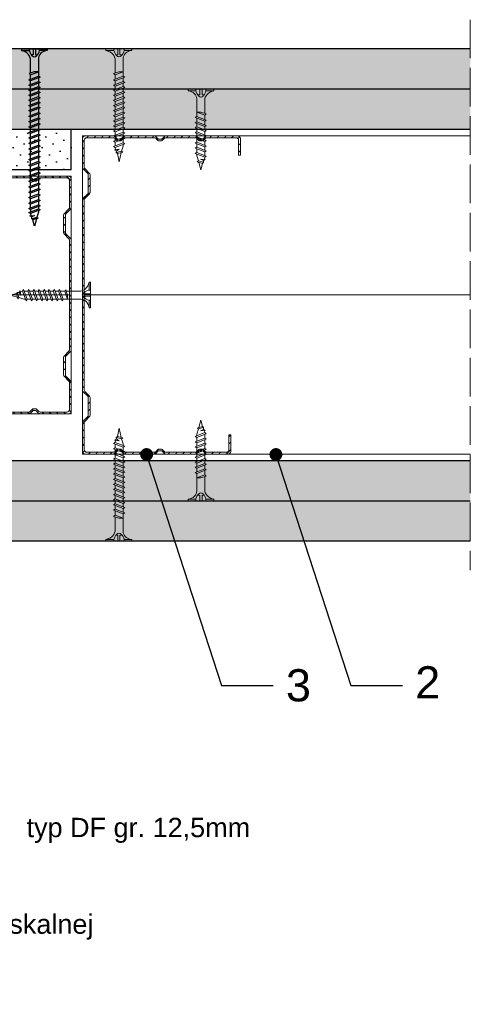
# Model space of a CAD drawing. Header units: millimetres. Extents: x 311 to 5395, y 1032 to 1644.
# Tile 24 of 30: x 3954 to 4094, y 1052 to 1358. Entities that reach past the tile are written whole.
import ezdxf
from ezdxf import colors
from ezdxf.entities.mleader import LeaderData, LeaderLine
from ezdxf.math import Vec2, Vec3

# ---------------------------------------------------------------- set-up
doc = ezdxf.new("R2010")
doc.units = ezdxf.units.MM
doc.linetypes.add('ACAD_ISO02W100', pattern=[15, 12, -3])
for name, color, linetype, lineweight in [('_ISOVER WELNA', 7, 'BATTING', 9), ('_RIGIPS AKCESORIA', 7, 'Continuous', 18), ('_RIGIPS G-K', 7, 'Continuous', 25), ('_RIGIPS PROFIL', 7, 'Continuous', 18), ('OPISY', 7, 'Continuous', 9), ('PRZERYWANA', 7, 'ACAD_ISO02W100', 9)]:
    doc.layers.add(name, color=color, linetype=linetype, lineweight=lineweight)
doc.layers.add('_Rigips_Akcesoria', color=7, linetype='Continuous')
doc.styles.get("Standard").update_dxf_attribs({"font": 'arial.ttf'})
doc.linetypes.add('BATTING', pattern='A,0.00254,-2.54,[134,ltypeshp.shx,S=2.54,R=0,X=-2.54,Y=0],-5.08,[134,ltypeshp.shx,S=2.54,R=180,X=2.54,Y=0],-2.54', length=10.16254)
pattern_1 = [(315, (1397.3104, -194.8424), (3.367596, 1.122532), [0, -3.175])]
pattern_2 = [(315, (1397.3104, -196.6424), (3.367596, 1.122532), [0, -3.175])]

# ---------------------------------------------------------------- blocks, each defined once
blk = doc.blocks.new('TN 25')
at = {"layer": '_RIGIPS AKCESORIA'}
for p, q in [((0, -0.84), (0, 7.16)), ((0, 7.16), (0.46, 7.16)), ((0.46, 7.16), (0.46, 4.78)), ((0.46, 4.78), (0, 4.78)), ((0, 3.5), (1.77, 3.5)), ((1.77, 3.5), (1.77, 4.2)), ((3.02, 4.46), (8.47, 4.46)), ((7.12, 4.46), (7.12, 3.18)), ((8.03, 2.01), (7.12, 4.46)), ((7.12, 3.18), (7.65, 1.53)), ((8.47, 4.46), (8.79, 5)), ((9.61, 1.51), (8.47, 4.46)), ((8.79, 5), (9.93, 2.01)), ((9, 4.46), (10.1, 4.46)), ((10.1, 4.46), (10.41, 5)), ((11.23, 1.51), (10.1, 4.46)), ((10.41, 5), (11.56, 2.01)), ((10.62, 4.46), (11.67, 4.46)), ((11.67, 4.46), (11.99, 5)), ((12.81, 1.51), (11.67, 4.46)), ((11.99, 5), (13.14, 2.01)), ((12.2, 4.46), (13.21, 4.46)), ((13.21, 4.46), (13.52, 5)), ((14.34, 1.51), (13.21, 4.46)), ((13.52, 5), (14.67, 2.01)), ((13.73, 4.46), (14.8, 4.46)), ((14.8, 4.46), (15.12, 5)), ((15.94, 1.51), (14.8, 4.46)), ((15.12, 5), (16.26, 2.01)), ((15.33, 4.46), (16.42, 4.46)), ((16.42, 4.46), (16.73, 5)), ((17.55, 1.51), (16.42, 4.46)), ((16.73, 5), (17.88, 2.01)), ((16.94, 4.46), (17.99, 4.46)), ((17.99, 4.46), (18.31, 5)), ((19.13, 1.51), (17.99, 4.46)), ((18.31, 5), (19.45, 2.01)), ((18.52, 4.46), (19.68, 4.46)), ((19.68, 4.46), (20, 5)), ((20.82, 1.51), (19.68, 4.46)), ((20, 5), (21.14, 2.01)), ((20.21, 4.46), (20.7, 4.46)), ((20.7, 4.46), (22.28, 3.98)), ((21.85, 1.83), (21.67, 3.28)), ((21.67, 3.28), (22.14, 2.4)), ((22.28, 3.98), (22.56, 4.37)), ((22.7, 2.36), (22.28, 3.98)), ((22.56, 4.37), (23.03, 2.71)), ((22.71, 3.85), (25, 3.24)), ((25, 3.24), (23.03, 2.71)), ((0, 2.83), (1.77, 2.83)), ((0.46, 1.64), (0, 1.64)), ((0.46, -0.84), (0.46, 1.64)), ((1.77, 2.83), (1.77, 2.18)), ((7.49, 2.01), (3.55, 2.01)), ((7.65, 1.53), (8.03, 2.01)), ((9.41, 2.01), (8.03, 2.01)), ((9.93, 2.01), (9.61, 1.51)), ((11.04, 2.01), (9.93, 2.01)), ((11.56, 2.01), (11.23, 1.51)), ((12.61, 2.01), (11.56, 2.01)), ((13.14, 2.01), (12.81, 1.51)), ((14.15, 2.01), (13.14, 2.01)), ((14.67, 2.01), (14.34, 1.51)), ((15.74, 2.01), (14.67, 2.01)), ((16.26, 2.01), (15.94, 1.51)), ((17.36, 2.01), (16.26, 2.01)), ((17.88, 2.01), (17.55, 1.51)), ((18.93, 2.01), (17.88, 2.01)), ((19.45, 2.01), (19.13, 1.51)), ((19.45, 2.01), (20.62, 2.01)), ((21.14, 2.01), (20.82, 1.51)), ((21.14, 2.01), (21.81, 2.12)), ((22.14, 2.4), (21.85, 1.83)), ((22.7, 2.36), (22.14, 2.4)), ((23.03, 2.71), (22.7, 2.36)), ((0, -0.84), (0.46, -0.84))]:
    blk.add_line(p, q, dxfattribs=at)
for centre, major_axis, ratio, start_param, end_param in [((3.09, 7.67), (0.17, 3.2), 0.826134, 1.773653, 3.180586), ((-0.04, 0.9), (0, 3.93), 0.848176, -0.720942, -0.151112), ((1.66, 3.18), (0, 0.895), 0.848176, -1.552777, -0.720942), ((1.66, 3.18), (0, 0.895), 0.848176, 3.862535, 4.730408), ((3.37, -1.57), (0.28, 3.57), 0.832181, 0.035984, 1.430787), ((-2.73, 15.91), (0, 14.76), 0.848176, 3.399396, 3.475072), ((0.59, 4.62), (0, 2.81), 0.848176, 3.475072, 3.862535)]:
    blk.add_ellipse(centre, major_axis=major_axis, ratio=ratio, start_param=start_param, end_param=end_param, dxfattribs=at)
blk = doc.blocks.new('CW 100 ULTRASTIL')
h = blk.add_hatch()
h.set_pattern_fill('ANSI31', color=256, scale=0.5, style=0)
h.paths.add_polyline_path([(179.46, 109.85, -0.198912), (179.6, 110.2), (181.11, 111.71, 0.198912), (181.26, 112.06), (181.26, 117.65, 0.198912), (181.11, 118), (179.6, 119.51, -0.198912), (179.46, 119.86), (179.46, 128.31, -0.414214), (180.26, 129.11), (188.58, 129.11, -0.198912), (188.93, 128.96), (189.64, 128.25, 0.198912), (189.99, 128.11), (190.58, 128.11, 0.198912), (190.93, 128.25), (191.64, 128.96, -0.198912), (191.99, 129.11), (201.28, 129.11, -0.198912), (201.63, 128.96), (202.34, 128.25, 0.198912), (202.69, 128.11), (203.28, 128.11, 0.198912), (203.63, 128.25), (204.34, 128.96, -0.198912), (204.69, 129.11), (213.98, 129.11, -0.198912), (214.33, 128.96), (215.04, 128.25, 0.198912), (215.39, 128.11), (215.98, 128.11, 0.198912), (216.33, 128.25), (217.04, 128.96, -0.198912), (217.39, 129.11), (226.56, 129.11, -0.414214), (227.36, 128.31), (227.36, 123.66), (227.91, 123.66), (227.91, 128.86, 0.414214), (227.11, 129.66), (217.39, 129.66, 0.198912), (217.04, 129.51), (216.33, 128.8, -0.198912), (215.98, 128.66), (215.39, 128.66, -0.198912), (215.04, 128.8), (214.33, 129.51, 0.198912), (213.98, 129.66), (204.69, 129.66, 0.198912), (204.34, 129.51), (203.63, 128.8, -0.198912), (203.28, 128.66), (202.69, 128.66, -0.198912), (202.34, 128.8), (201.63, 129.51, 0.198912), (201.28, 129.66), (191.99, 129.66, 0.198912), (191.64, 129.51), (190.93, 128.8, -0.198912), (190.58, 128.66), (189.99, 128.66, -0.198912), (189.64, 128.8), (188.93, 129.51, 0.198912), (188.58, 129.66), (179.71, 129.66, 0.414214), (178.91, 128.86), (178.91, 119.86, 0.198912), (179.05, 119.51), (180.56, 118, -0.198912), (180.71, 117.65), (180.71, 112.06, -0.198912), (180.56, 111.71), (179.05, 110.2, 0.198912), (178.91, 109.85), (178.91, 50.66, 0.198912), (179.05, 50.31), (180.56, 48.8, -0.198912), (180.71, 48.45), (180.71, 42.86, -0.198912), (180.56, 42.51), (179.05, 41, 0.198912), (178.91, 40.65), (178.91, 31.66, 0.414214), (179.71, 30.86), (188.58, 30.86, 0.198912), (188.93, 31), (189.64, 31.71, -0.198912), (189.99, 31.86), (190.58, 31.86, -0.198912), (190.93, 31.71), (191.64, 31, 0.198912), (191.99, 30.86), (201.28, 30.86, 0.198912), (201.63, 31), (202.34, 31.71, -0.198912), (202.69, 31.86), (203.28, 31.86, -0.198912), (203.63, 31.71), (204.34, 31, 0.198912), (204.69, 30.86), (213.98, 30.86, 0.198912), (214.33, 31), (215.04, 31.71, -0.198912), (215.39, 31.86), (215.98, 31.86, -0.198912), (216.33, 31.71), (217.04, 31, 0.198912), (217.39, 30.86), (224.11, 30.86, 0.414214), (224.91, 31.66), (224.91, 36.86), (224.36, 36.86), (224.36, 32.21, -0.414214), (223.56, 31.41), (217.39, 31.41, -0.198912), (217.04, 31.55), (216.33, 32.26, 0.198912), (215.98, 32.41), (215.39, 32.41, 0.198912), (215.04, 32.26), (214.33, 31.55, -0.198912), (213.98, 31.41), (204.69, 31.41, -0.198912), (204.34, 31.55), (203.63, 32.26, 0.198912), (203.28, 32.41), (202.69, 32.41, 0.198912), (202.34, 32.26), (201.63, 31.55, -0.198912), (201.28, 31.41), (191.99, 31.41, -0.198912), (191.64, 31.55), (190.93, 32.26, 0.198912), (190.58, 32.41), (189.99, 32.41, 0.198912), (189.64, 32.26), (188.93, 31.55, -0.198912), (188.58, 31.41), (180.26, 31.41, -0.414214), (179.46, 32.21), (179.46, 40.65, -0.198912), (179.6, 41), (181.11, 42.51, 0.198912), (181.26, 42.86), (181.26, 48.45, 0.198912), (181.11, 48.8), (179.6, 50.31, -0.198912), (179.46, 50.66)])
at = {"layer": '_RIGIPS PROFIL'}
for p, q in [((178.91, 128.86), (178.91, 119.86)), ((188.58, 129.66), (179.71, 129.66)), ((188.58, 129.11), (180.26, 129.11)), ((188.93, 129.51), (189.64, 128.8)), ((188.93, 128.96), (189.64, 128.25)), ((190.58, 128.66), (189.99, 128.66)), ((191.64, 129.51), (190.93, 128.8)), ((191.64, 128.96), (190.93, 128.25)), ((201.28, 129.66), (191.99, 129.66)), ((201.28, 129.11), (191.99, 129.11)), ((201.63, 129.51), (202.34, 128.8)), ((201.63, 128.96), (202.34, 128.25)), ((203.28, 128.66), (202.69, 128.66)), ((204.34, 129.51), (203.63, 128.8)), ((204.34, 128.96), (203.63, 128.25)), ((204.69, 129.66), (213.98, 129.66)), ((204.69, 129.11), (213.98, 129.11)), ((214.33, 129.51), (215.04, 128.8)), ((214.33, 128.96), (215.04, 128.25)), ((215.98, 128.66), (215.39, 128.66)), ((217.04, 129.51), (216.33, 128.8)), ((217.04, 128.96), (216.33, 128.25)), ((227.11, 129.66), (217.39, 129.66)), ((226.56, 129.11), (217.39, 129.11)), ((227.91, 123.66), (227.91, 128.86)), ((179.46, 128.31), (179.46, 119.86)), ((190.58, 128.11), (189.99, 128.11)), ((203.28, 128.11), (202.69, 128.11)), ((215.98, 128.11), (215.39, 128.11)), ((227.36, 123.66), (227.36, 128.31)), ((227.36, 123.66), (227.91, 123.66)), ((180.56, 118), (179.05, 119.51)), ((181.11, 118), (179.6, 119.51)), ((180.71, 117.65), (180.71, 112.06)), ((181.26, 117.65), (181.26, 112.06)), ((180.56, 111.71), (179.05, 110.2)), ((181.11, 111.71), (179.6, 110.2)), ((178.91, 109.85), (178.91, 50.66)), ((179.46, 109.85), (179.46, 50.66)), ((180.56, 48.8), (179.05, 50.31)), ((181.11, 48.8), (179.6, 50.31)), ((180.71, 42.86), (180.71, 48.45)), ((181.26, 42.86), (181.26, 48.45)), ((178.91, 31.66), (178.91, 40.65)), ((180.56, 42.51), (179.05, 41)), ((179.46, 32.21), (179.46, 40.65)), ((181.11, 42.51), (179.6, 41)), ((224.36, 36.86), (224.36, 32.21)), ((224.36, 36.86), (224.91, 36.86)), ((224.91, 36.86), (224.91, 31.66)), ((188.58, 30.86), (179.71, 30.86)), ((188.58, 31.41), (180.26, 31.41)), ((188.93, 31.55), (189.64, 32.26)), ((188.93, 31), (189.64, 31.71)), ((190.58, 32.41), (189.99, 32.41)), ((190.58, 31.86), (189.99, 31.86)), ((191.64, 31.55), (190.93, 32.26)), ((191.64, 31), (190.93, 31.71)), ((201.28, 31.41), (191.99, 31.41)), ((201.28, 30.86), (191.99, 30.86)), ((201.63, 31.55), (202.34, 32.26)), ((201.63, 31), (202.34, 31.71)), ((203.28, 32.41), (202.69, 32.41)), ((203.28, 31.86), (202.69, 31.86)), ((204.34, 31.55), (203.63, 32.26)), ((204.34, 31), (203.63, 31.71)), ((204.69, 31.41), (213.98, 31.41)), ((204.69, 30.86), (213.98, 30.86)), ((214.33, 31.55), (215.04, 32.26)), ((214.33, 31), (215.04, 31.71)), ((215.98, 32.41), (215.39, 32.41)), ((215.98, 31.86), (215.39, 31.86)), ((217.04, 31.55), (216.33, 32.26)), ((217.04, 31), (216.33, 31.71)), ((223.56, 31.41), (217.39, 31.41)), ((224.11, 30.86), (217.39, 30.86))]:
    blk.add_line(p, q, dxfattribs=at)
for centre, radius, start, end in [((179.71, 128.86), 0.8, 90, 180), ((180.26, 128.31), 0.8, 90, 180), ((188.58, 129.16), 0.5, 45, 90), ((188.58, 128.61), 0.5, 45, 90), ((189.99, 129.16), 0.5, 225, 270), ((190.58, 129.16), 0.5, 270, 315), ((191.99, 129.16), 0.5, 90, 135), ((191.99, 128.61), 0.5, 90, 135), ((201.28, 129.16), 0.5, 45, 90), ((201.28, 128.61), 0.5, 45, 90), ((202.69, 129.16), 0.5, 225, 270), ((203.28, 129.16), 0.5, 270, 315), ((204.69, 129.16), 0.5, 90, 135), ((204.69, 128.61), 0.5, 90, 135), ((213.98, 129.16), 0.5, 45, 90), ((213.98, 128.61), 0.5, 45, 90), ((215.39, 129.16), 0.5, 225, 270), ((215.98, 129.16), 0.5, 270, 315), ((217.39, 129.16), 0.5, 90, 135), ((217.39, 128.61), 0.5, 90, 135), ((226.56, 128.31), 0.8, 0, 90), ((227.11, 128.86), 0.8, 0, 90), ((189.99, 128.61), 0.5, 225, 270), ((190.58, 128.61), 0.5, 270, 315), ((202.69, 128.61), 0.5, 225, 270), ((203.28, 128.61), 0.5, 270, 315), ((215.39, 128.61), 0.5, 225, 270), ((215.98, 128.61), 0.5, 270, 315), ((179.41, 119.86), 0.5, 180, 225), ((179.96, 119.86), 0.5, 180, 225), ((180.21, 117.65), 0.5, 0, 45), ((180.76, 117.65), 0.5, 0, 45), ((179.41, 109.85), 0.5, 135, 180), ((179.96, 109.85), 0.5, 135, 180), ((180.21, 112.06), 0.5, 315, 0), ((180.76, 112.06), 0.5, 315, 0), ((179.41, 50.66), 0.5, 180, 225), ((179.96, 50.66), 0.5, 180, 225), ((180.21, 48.45), 0.5, 0, 45), ((180.76, 48.45), 0.5, 0, 45), ((180.21, 42.86), 0.5, 315, 0), ((180.76, 42.86), 0.5, 315, 0), ((179.41, 40.65), 0.5, 135, 180), ((179.96, 40.65), 0.5, 135, 180), ((179.71, 31.66), 0.8, 180, 270), ((180.26, 32.21), 0.8, 180, 270), ((188.58, 31.91), 0.5, 270, 315), ((188.58, 31.36), 0.5, 270, 315), ((189.99, 31.91), 0.5, 90, 135), ((189.99, 31.36), 0.5, 90, 135), ((190.58, 31.91), 0.5, 45, 90), ((190.58, 31.36), 0.5, 45, 90), ((191.99, 31.91), 0.5, 225, 270), ((191.99, 31.36), 0.5, 225, 270), ((201.28, 31.91), 0.5, 270, 315), ((201.28, 31.36), 0.5, 270, 315), ((202.69, 31.91), 0.5, 90, 135), ((202.69, 31.36), 0.5, 90, 135), ((203.28, 31.91), 0.5, 45, 90), ((203.28, 31.36), 0.5, 45, 90), ((204.69, 31.91), 0.5, 225, 270), ((204.69, 31.36), 0.5, 225, 270), ((213.98, 31.91), 0.5, 270, 315), ((213.98, 31.36), 0.5, 270, 315), ((215.39, 31.91), 0.5, 90, 135), ((215.39, 31.36), 0.5, 90, 135), ((215.98, 31.91), 0.5, 45, 90), ((215.98, 31.36), 0.5, 45, 90), ((217.39, 31.91), 0.5, 225, 270), ((217.39, 31.36), 0.5, 225, 270), ((223.56, 32.21), 0.8, 270, 0), ((224.11, 31.66), 0.8, 270, 0)]:
    blk.add_arc(centre, radius, start, end, dxfattribs=at)
blk = doc.blocks.new('CW 75 ULTRASTIL')
h = blk.add_hatch()
h.set_pattern_fill('ANSI31', color=256, scale=0.5, style=0)
h.paths.add_polyline_path([(106.07, 103.31, -0.414214), (106.87, 104.11), (115.19, 104.11, -0.198912), (115.55, 103.96), (116.25, 103.25, 0.198912), (116.61, 103.11), (117.19, 103.11, 0.198912), (117.55, 103.25), (118.25, 103.96, -0.198912), (118.61, 104.11), (127.89, 104.11, -0.198912), (128.25, 103.96), (128.95, 103.25, 0.198912), (129.31, 103.11), (129.89, 103.11, 0.198912), (130.25, 103.25), (130.95, 103.96, -0.198912), (131.31, 104.11), (140.59, 104.11, -0.198912), (140.95, 103.96), (141.65, 103.25, 0.198912), (142.01, 103.11), (142.59, 103.11, 0.198912), (142.95, 103.25), (143.65, 103.96, -0.198912), (144.01, 104.11), (153.17, 104.11, -0.414214), (153.97, 103.31), (153.97, 98.66), (154.52, 98.66), (154.52, 103.86, 0.414214), (153.72, 104.66), (144.01, 104.66, 0.198912), (143.65, 104.51), (142.95, 103.8, -0.198912), (142.59, 103.66), (142.01, 103.66, -0.198912), (141.65, 103.8), (140.95, 104.51, 0.198912), (140.59, 104.66), (131.31, 104.66, 0.198912), (130.95, 104.51), (130.25, 103.8, -0.198912), (129.89, 103.66), (129.31, 103.66, -0.198912), (128.95, 103.8), (128.25, 104.51, 0.198912), (127.89, 104.66), (118.61, 104.66, 0.198912), (118.25, 104.51), (117.55, 103.8, -0.198912), (117.19, 103.66), (116.61, 103.66, -0.198912), (116.25, 103.8), (115.55, 104.51, 0.198912), (115.19, 104.66), (106.32, 104.66, 0.414214), (105.52, 103.86), (105.52, 94.86, 0.198912), (105.67, 94.51), (107.17, 93, -0.198912), (107.32, 92.65), (107.32, 87.06, -0.198912), (107.17, 86.71), (105.67, 85.2, 0.198912), (105.52, 84.85), (105.52, 50.66, 0.198912), (105.67, 50.31), (107.17, 48.8, -0.198912), (107.32, 48.45), (107.32, 42.86, -0.198912), (107.17, 42.51), (105.67, 41, 0.198912), (105.52, 40.65), (105.52, 31.66, 0.414214), (106.32, 30.86), (115.19, 30.86, 0.198912), (115.55, 31), (116.25, 31.71, -0.198912), (116.61, 31.86), (117.19, 31.86, -0.198912), (117.55, 31.71), (118.25, 31, 0.198912), (118.61, 30.86), (127.89, 30.86, 0.198912), (128.25, 31), (128.95, 31.71, -0.198912), (129.31, 31.86), (129.89, 31.86, -0.198912), (130.25, 31.71), (130.95, 31, 0.198912), (131.31, 30.86), (140.59, 30.86, 0.198912), (140.95, 31), (141.65, 31.71, -0.198912), (142.01, 31.86), (142.59, 31.86, -0.198912), (142.95, 31.71), (143.65, 31, 0.198912), (144.01, 30.86), (150.72, 30.86, 0.414214), (151.52, 31.66), (151.52, 36.86), (150.97, 36.86), (150.97, 32.21, -0.414214), (150.17, 31.41), (144.01, 31.41, -0.198912), (143.65, 31.55), (142.95, 32.26, 0.198912), (142.59, 32.41), (142.01, 32.41, 0.198912), (141.65, 32.26), (140.95, 31.55, -0.198912), (140.59, 31.41), (131.31, 31.41, -0.198912), (130.95, 31.55), (130.25, 32.26, 0.198912), (129.89, 32.41), (129.31, 32.41, 0.198912), (128.95, 32.26), (128.25, 31.55, -0.198912), (127.89, 31.41), (118.61, 31.41, -0.198912), (118.25, 31.55), (117.55, 32.26, 0.198912), (117.19, 32.41), (116.61, 32.41, 0.198912), (116.25, 32.26), (115.55, 31.55, -0.198912), (115.19, 31.41), (106.87, 31.41, -0.414214), (106.07, 32.21), (106.07, 40.65, -0.198912), (106.22, 41), (107.72, 42.51, 0.198912), (107.87, 42.86), (107.87, 48.45, 0.198912), (107.72, 48.8), (106.22, 50.31, -0.198912), (106.07, 50.66), (106.07, 84.85, -0.198912), (106.22, 85.2), (107.72, 86.71, 0.198912), (107.87, 87.06), (107.87, 92.65, 0.198912), (107.72, 93), (106.22, 94.51, -0.198912), (106.07, 94.86)])
at = {"layer": '_RIGIPS PROFIL'}
for p, q in [((115.19, 104.66), (106.32, 104.66)), ((115.19, 104.11), (106.87, 104.11)), ((115.55, 104.51), (116.25, 103.8)), ((118.25, 104.51), (117.55, 103.8)), ((127.89, 104.66), (118.61, 104.66)), ((127.89, 104.11), (118.61, 104.11)), ((128.25, 104.51), (128.95, 103.8)), ((130.95, 104.51), (130.25, 103.8)), ((131.31, 104.66), (140.59, 104.66)), ((131.31, 104.11), (140.59, 104.11)), ((140.95, 104.51), (141.65, 103.8)), ((143.65, 104.51), (142.95, 103.8)), ((153.72, 104.66), (144.01, 104.66)), ((153.17, 104.11), (144.01, 104.11)), ((105.52, 103.86), (105.52, 94.86)), ((106.07, 103.31), (106.07, 94.86)), ((115.55, 103.96), (116.25, 103.25)), ((117.19, 103.66), (116.61, 103.66)), ((117.19, 103.11), (116.61, 103.11)), ((118.25, 103.96), (117.55, 103.25)), ((128.25, 103.96), (128.95, 103.25)), ((129.89, 103.66), (129.31, 103.66)), ((129.89, 103.11), (129.31, 103.11)), ((130.95, 103.96), (130.25, 103.25)), ((140.95, 103.96), (141.65, 103.25)), ((142.59, 103.66), (142.01, 103.66)), ((142.59, 103.11), (142.01, 103.11)), ((143.65, 103.96), (142.95, 103.25)), ((153.97, 98.66), (153.97, 103.31)), ((154.52, 98.66), (154.52, 103.86)), ((153.97, 98.66), (154.52, 98.66)), ((107.17, 93), (105.67, 94.51)), ((107.72, 93), (106.22, 94.51)), ((107.32, 92.65), (107.32, 87.06)), ((107.87, 92.65), (107.87, 87.06)), ((107.17, 86.71), (105.67, 85.2)), ((107.72, 86.71), (106.22, 85.2)), ((105.52, 84.85), (105.52, 50.66)), ((106.07, 84.85), (106.07, 50.66)), ((107.17, 48.8), (105.67, 50.31)), ((107.72, 48.8), (106.22, 50.31)), ((107.32, 42.86), (107.32, 48.45)), ((107.87, 42.86), (107.87, 48.45)), ((105.52, 31.66), (105.52, 40.65)), ((107.17, 42.51), (105.67, 41)), ((106.07, 32.21), (106.07, 40.65)), ((107.72, 42.51), (106.22, 41)), ((150.97, 36.86), (150.97, 32.21)), ((150.97, 36.86), (151.52, 36.86)), ((151.52, 36.86), (151.52, 31.66)), ((115.19, 30.86), (106.32, 30.86)), ((115.19, 31.41), (106.87, 31.41)), ((115.55, 31.55), (116.25, 32.26)), ((115.55, 31), (116.25, 31.71)), ((117.19, 32.41), (116.61, 32.41)), ((117.19, 31.86), (116.61, 31.86)), ((118.25, 31.55), (117.55, 32.26)), ((118.25, 31), (117.55, 31.71)), ((127.89, 31.41), (118.61, 31.41)), ((127.89, 30.86), (118.61, 30.86)), ((128.25, 31.55), (128.95, 32.26)), ((128.25, 31), (128.95, 31.71)), ((129.89, 32.41), (129.31, 32.41)), ((129.89, 31.86), (129.31, 31.86)), ((130.95, 31.55), (130.25, 32.26)), ((130.95, 31), (130.25, 31.71)), ((131.31, 31.41), (140.59, 31.41)), ((131.31, 30.86), (140.59, 30.86)), ((140.95, 31.55), (141.65, 32.26)), ((140.95, 31), (141.65, 31.71)), ((142.59, 32.41), (142.01, 32.41)), ((142.59, 31.86), (142.01, 31.86)), ((143.65, 31.55), (142.95, 32.26)), ((143.65, 31), (142.95, 31.71)), ((150.17, 31.41), (144.01, 31.41)), ((150.72, 30.86), (144.01, 30.86))]:
    blk.add_line(p, q, dxfattribs=at)
for centre, radius, start, end in [((106.32, 103.86), 0.8, 90, 180), ((106.87, 103.31), 0.8, 90, 180), ((115.19, 104.16), 0.5, 45, 90), ((115.19, 103.61), 0.5, 45, 90), ((118.61, 104.16), 0.5, 90, 135), ((118.61, 103.61), 0.5, 90, 135), ((127.89, 104.16), 0.5, 45, 90), ((127.89, 103.61), 0.5, 45, 90), ((131.31, 104.16), 0.5, 90, 135), ((131.31, 103.61), 0.5, 90, 135), ((140.59, 104.16), 0.5, 45, 90), ((140.59, 103.61), 0.5, 45, 90), ((144.01, 104.16), 0.5, 90, 135), ((144.01, 103.61), 0.5, 90, 135), ((153.17, 103.31), 0.8, 0, 90), ((153.72, 103.86), 0.8, 0, 90), ((116.61, 104.16), 0.5, 225, 270), ((116.61, 103.61), 0.5, 225, 270), ((117.19, 104.16), 0.5, 270, 315), ((117.19, 103.61), 0.5, 270, 315), ((129.31, 104.16), 0.5, 225, 270), ((129.31, 103.61), 0.5, 225, 270), ((129.89, 104.16), 0.5, 270, 315), ((129.89, 103.61), 0.5, 270, 315), ((142.01, 104.16), 0.5, 225, 270), ((142.01, 103.61), 0.5, 225, 270), ((142.59, 104.16), 0.5, 270, 315), ((142.59, 103.61), 0.5, 270, 315), ((106.02, 94.86), 0.5, 180, 225), ((106.57, 94.86), 0.5, 180, 225), ((106.82, 92.65), 0.5, 0, 45), ((107.37, 92.65), 0.5, 0, 45), ((106.82, 87.06), 0.5, 315, 0), ((107.37, 87.06), 0.5, 315, 0), ((106.02, 84.85), 0.5, 135, 180), ((106.57, 84.85), 0.5, 135, 180), ((106.02, 50.66), 0.5, 180, 225), ((106.57, 50.66), 0.5, 180, 225), ((106.82, 48.45), 0.5, 0, 45), ((107.37, 48.45), 0.5, 0, 45), ((106.82, 42.86), 0.5, 315, 0), ((107.37, 42.86), 0.5, 315, 0), ((106.02, 40.65), 0.5, 135, 180), ((106.57, 40.65), 0.5, 135, 180), ((106.32, 31.66), 0.8, 180, 270), ((106.87, 32.21), 0.8, 180, 270), ((115.19, 31.91), 0.5, 270, 315), ((115.19, 31.36), 0.5, 270, 315), ((116.61, 31.91), 0.5, 90, 135), ((116.61, 31.36), 0.5, 90, 135), ((117.19, 31.91), 0.5, 45, 90), ((117.19, 31.36), 0.5, 45, 90), ((118.61, 31.91), 0.5, 225, 270), ((118.61, 31.36), 0.5, 225, 270), ((127.89, 31.91), 0.5, 270, 315), ((127.89, 31.36), 0.5, 270, 315), ((129.31, 31.91), 0.5, 90, 135), ((129.31, 31.36), 0.5, 90, 135), ((129.89, 31.91), 0.5, 45, 90), ((129.89, 31.36), 0.5, 45, 90), ((131.31, 31.91), 0.5, 225, 270), ((131.31, 31.36), 0.5, 225, 270), ((140.59, 31.91), 0.5, 270, 315), ((140.59, 31.36), 0.5, 270, 315), ((142.01, 31.91), 0.5, 90, 135), ((142.01, 31.36), 0.5, 90, 135), ((142.59, 31.91), 0.5, 45, 90), ((142.59, 31.36), 0.5, 45, 90), ((144.01, 31.91), 0.5, 225, 270), ((144.01, 31.36), 0.5, 225, 270), ((150.17, 32.21), 0.8, 270, 0), ((150.72, 31.66), 0.8, 270, 0)]:
    blk.add_arc(centre, radius, start, end, dxfattribs=at)
blk = doc.blocks.new('TN 55')
at = {"layer": '_Rigips_Akcesoria'}
for p, q in [((0, -0.84), (0, 7.16)), ((0, 7.16), (0.46, 7.16)), ((0.46, 7.16), (0.46, 4.78)), ((0.46, 4.78), (0, 4.78)), ((0, 3.5), (1.77, 3.5)), ((1.77, 3.5), (1.77, 4.2)), ((3.02, 4.46), (8.47, 4.46)), ((7.12, 4.46), (7.12, 3.18)), ((8.03, 2.01), (7.12, 4.46)), ((7.12, 3.18), (7.65, 1.53)), ((8.47, 4.46), (8.79, 5)), ((9.61, 1.51), (8.47, 4.46)), ((8.79, 5), (9.93, 2.01)), ((9, 4.46), (10.1, 4.46)), ((10.1, 4.46), (10.41, 5)), ((11.23, 1.51), (10.1, 4.46)), ((10.41, 5), (11.56, 2.01)), ((10.62, 4.46), (11.67, 4.46)), ((11.67, 4.46), (11.99, 5)), ((12.81, 1.51), (11.67, 4.46)), ((11.99, 5), (13.14, 2.01)), ((12.2, 4.46), (13.21, 4.46)), ((13.21, 4.46), (13.52, 5)), ((14.34, 1.51), (13.21, 4.46)), ((13.52, 5), (14.67, 2.01)), ((13.73, 4.46), (14.8, 4.46)), ((14.8, 4.46), (15.12, 5)), ((15.94, 1.51), (14.8, 4.46)), ((15.12, 5), (16.26, 2.01)), ((15.33, 4.46), (16.42, 4.46)), ((16.42, 4.46), (16.73, 5)), ((17.55, 1.51), (16.42, 4.46)), ((16.73, 5), (17.88, 2.01)), ((16.94, 4.46), (17.99, 4.46)), ((17.99, 4.46), (18.31, 5)), ((19.13, 1.51), (17.99, 4.46)), ((18.31, 5), (19.45, 2.01)), ((18.52, 4.46), (19.68, 4.46)), ((19.68, 4.46), (20, 5)), ((20.82, 1.51), (19.68, 4.46)), ((20, 5), (21.14, 2.01)), ((20.21, 4.46), (21.37, 4.46)), ((21.37, 4.46), (21.69, 5)), ((22.51, 1.51), (21.37, 4.46)), ((21.69, 5), (22.83, 2.01)), ((21.9, 4.46), (23.06, 4.46)), ((23.06, 4.46), (23.38, 5)), ((24.2, 1.51), (23.06, 4.46)), ((23.38, 5), (24.52, 2.01)), ((23.59, 4.46), (24.75, 4.46)), ((24.75, 4.46), (25.07, 5)), ((25.89, 1.51), (24.75, 4.46)), ((25.07, 5), (26.21, 2.01)), ((25.28, 4.46), (26.44, 4.46)), ((26.44, 4.46), (26.76, 5)), ((27.58, 1.51), (26.44, 4.46)), ((26.76, 5), (27.9, 2.01)), ((26.96, 4.46), (28.13, 4.46)), ((28.13, 4.46), (28.45, 5)), ((29.27, 1.51), (28.13, 4.46)), ((28.45, 5), (29.59, 2.01)), ((28.65, 4.46), (29.82, 4.46)), ((29.82, 4.46), (30.14, 5)), ((30.96, 1.51), (29.82, 4.46)), ((30.14, 5), (31.28, 2.01)), ((30.34, 4.46), (31.51, 4.46)), ((31.51, 4.46), (31.83, 5)), ((32.65, 1.51), (31.51, 4.46)), ((31.83, 5), (32.97, 2.01)), ((32.03, 4.46), (33.2, 4.46)), ((33.2, 4.46), (33.52, 5)), ((34.34, 1.51), (33.2, 4.46)), ((33.52, 5), (34.66, 2.01)), ((33.72, 4.46), (34.89, 4.46)), ((34.89, 4.46), (35.21, 5)), ((36.03, 1.51), (34.89, 4.46)), ((35.21, 5), (36.35, 2.01)), ((35.41, 4.46), (36.58, 4.46)), ((36.58, 4.46), (36.9, 5)), ((37.72, 1.51), (36.58, 4.46)), ((36.9, 5), (38.04, 2.01)), ((37.1, 4.46), (38.27, 4.46)), ((38.27, 4.46), (38.59, 5)), ((39.41, 1.51), (38.27, 4.46)), ((38.59, 5), (39.73, 2.01)), ((38.79, 4.46), (39.96, 4.46)), ((39.96, 4.46), (40.28, 5)), ((41.1, 1.51), (39.96, 4.46)), ((40.28, 5), (41.42, 2.01)), ((40.48, 4.46), (41.65, 4.46)), ((41.65, 4.46), (41.97, 5)), ((42.79, 1.51), (41.65, 4.46)), ((41.97, 5), (43.11, 2.01)), ((42.17, 4.46), (43.34, 4.46)), ((43.34, 4.46), (43.66, 5)), ((44.48, 1.51), (43.34, 4.46)), ((43.66, 5), (44.8, 2.01)), ((43.86, 4.46), (45.03, 4.46)), ((45.03, 4.46), (45.35, 5)), ((46.17, 1.51), (45.03, 4.46)), ((45.35, 5), (46.49, 2.01)), ((45.55, 4.46), (46.72, 4.46)), ((46.72, 4.46), (47.04, 5)), ((47.86, 1.51), (46.72, 4.46)), ((47.04, 5), (48.18, 2.01)), ((47.24, 4.46), (48.41, 4.46)), ((48.41, 4.46), (48.73, 5)), ((49.55, 1.51), (48.41, 4.46)), ((48.73, 5), (49.87, 2.01)), ((48.93, 4.46), (49.68, 4.46)), ((49.68, 4.46), (50, 5)), ((50.82, 1.51), (49.68, 4.46)), ((50, 5), (51.14, 2.01)), ((50.21, 4.46), (50.7, 4.46)), ((50.7, 4.46), (52.28, 3.98)), ((51.85, 1.83), (51.67, 3.28)), ((51.67, 3.28), (52.14, 2.4)), ((52.28, 3.98), (52.56, 4.37)), ((52.7, 2.36), (52.28, 3.98)), ((52.56, 4.37), (53.03, 2.71)), ((52.71, 3.85), (55, 3.24)), ((55, 3.24), (53.03, 2.71)), ((0, 2.83), (1.77, 2.83)), ((0.46, 1.64), (0, 1.64)), ((0.46, -0.84), (0.46, 1.64)), ((1.77, 2.83), (1.77, 2.18)), ((7.49, 2.01), (3.55, 2.01)), ((7.65, 1.53), (8.03, 2.01)), ((9.41, 2.01), (8.03, 2.01)), ((9.93, 2.01), (9.61, 1.51)), ((11.04, 2.01), (9.93, 2.01)), ((11.56, 2.01), (11.23, 1.51)), ((12.61, 2.01), (11.56, 2.01)), ((13.14, 2.01), (12.81, 1.51)), ((14.15, 2.01), (13.14, 2.01)), ((14.67, 2.01), (14.34, 1.51)), ((15.74, 2.01), (14.67, 2.01)), ((16.26, 2.01), (15.94, 1.51)), ((17.36, 2.01), (16.26, 2.01)), ((17.88, 2.01), (17.55, 1.51)), ((18.93, 2.01), (17.88, 2.01)), ((19.45, 2.01), (19.13, 1.51)), ((20.62, 2.01), (19.45, 2.01)), ((21.14, 2.01), (20.82, 1.51)), ((22.31, 2.01), (21.14, 2.01)), ((22.83, 2.01), (22.51, 1.51)), ((24, 2.01), (22.83, 2.01)), ((24.52, 2.01), (24.2, 1.51)), ((25.69, 2.01), (24.52, 2.01)), ((26.21, 2.01), (25.89, 1.51)), ((27.38, 2.01), (26.21, 2.01)), ((27.9, 2.01), (27.58, 1.51)), ((29.07, 2.01), (27.9, 2.01)), ((29.59, 2.01), (29.27, 1.51)), ((30.76, 2.01), (29.59, 2.01)), ((31.28, 2.01), (30.96, 1.51)), ((32.45, 2.01), (31.28, 2.01)), ((32.97, 2.01), (32.65, 1.51)), ((34.14, 2.01), (32.97, 2.01)), ((34.66, 2.01), (34.34, 1.51)), ((35.83, 2.01), (34.66, 2.01)), ((36.35, 2.01), (36.03, 1.51)), ((37.52, 2.01), (36.35, 2.01)), ((38.04, 2.01), (37.72, 1.51)), ((39.21, 2.01), (38.04, 2.01)), ((39.73, 2.01), (39.41, 1.51)), ((40.9, 2.01), (39.73, 2.01)), ((41.42, 2.01), (41.1, 1.51)), ((42.59, 2.01), (41.42, 2.01)), ((43.11, 2.01), (42.79, 1.51)), ((44.28, 2.01), (43.11, 2.01)), ((44.8, 2.01), (44.48, 1.51)), ((45.97, 2.01), (44.8, 2.01)), ((46.49, 2.01), (46.17, 1.51)), ((47.66, 2.01), (46.49, 2.01)), ((48.18, 2.01), (47.86, 1.51)), ((49.35, 2.01), (48.18, 2.01)), ((49.87, 2.01), (49.55, 1.51)), ((49.87, 2.01), (50.62, 2.01)), ((51.14, 2.01), (50.82, 1.51)), ((51.14, 2.01), (51.81, 2.12)), ((52.14, 2.4), (51.85, 1.83)), ((52.7, 2.36), (52.14, 2.4)), ((53.03, 2.71), (52.7, 2.36)), ((0, -0.84), (0.46, -0.84))]:
    blk.add_line(p, q, dxfattribs=at)
for centre, major_axis, ratio, start_param, end_param in [((3.09, 7.67), (0.17, 3.2), 0.826134, 1.773653, 3.180586), ((-0.04, 0.9), (0, 3.93), 0.848176, -0.720942, -0.151112), ((1.66, 3.18), (0, 0.895), 0.848176, -1.552777, -0.720942), ((1.66, 3.18), (0, 0.895), 0.848176, 3.862535, 4.730408), ((3.37, -1.57), (0.28, 3.57), 0.832181, 0.035984, 1.430787), ((-2.73, 15.91), (0, 14.76), 0.848176, 3.399396, 3.475072), ((0.59, 4.62), (0, 2.81), 0.848176, 3.475072, 3.862535)]:
    blk.add_ellipse(centre, major_axis=major_axis, ratio=ratio, start_param=start_param, end_param=end_param, dxfattribs=at)
blk = doc.blocks.new('TN 35')
at = {"layer": '_RIGIPS AKCESORIA'}
for p, q in [((0, -0.84), (0, 7.16)), ((0, 7.16), (0.46, 7.16)), ((0.46, 7.16), (0.46, 4.78)), ((0.46, 4.78), (0, 4.78)), ((0, 3.5), (1.77, 3.5)), ((1.77, 3.5), (1.77, 4.2)), ((3.02, 4.46), (8.47, 4.46)), ((7.12, 4.46), (7.12, 3.18)), ((8.03, 2.01), (7.12, 4.46)), ((7.12, 3.18), (7.65, 1.53)), ((8.47, 4.46), (8.79, 5)), ((9.61, 1.51), (8.47, 4.46)), ((8.79, 5), (9.93, 2.01)), ((9, 4.46), (10.1, 4.46)), ((10.1, 4.46), (10.41, 5)), ((11.23, 1.51), (10.1, 4.46)), ((10.41, 5), (11.56, 2.01)), ((10.62, 4.46), (11.67, 4.46)), ((11.67, 4.46), (11.99, 5)), ((12.81, 1.51), (11.67, 4.46)), ((11.99, 5), (13.14, 2.01)), ((12.2, 4.46), (13.21, 4.46)), ((13.21, 4.46), (13.52, 5)), ((14.34, 1.51), (13.21, 4.46)), ((13.52, 5), (14.67, 2.01)), ((13.73, 4.46), (14.8, 4.46)), ((14.8, 4.46), (15.12, 5)), ((15.94, 1.51), (14.8, 4.46)), ((15.12, 5), (16.26, 2.01)), ((15.33, 4.46), (16.42, 4.46)), ((16.42, 4.46), (16.73, 5)), ((17.55, 1.51), (16.42, 4.46)), ((16.73, 5), (17.88, 2.01)), ((16.94, 4.46), (17.99, 4.46)), ((17.99, 4.46), (18.31, 5)), ((19.13, 1.51), (17.99, 4.46)), ((18.31, 5), (19.45, 2.01)), ((18.52, 4.46), (19.57, 4.46)), ((19.57, 4.46), (19.88, 5)), ((20.7, 1.51), (19.57, 4.46)), ((19.88, 5), (21.03, 2.01)), ((20.09, 4.46), (21.14, 4.46)), ((21.14, 4.46), (21.46, 5)), ((22.28, 1.51), (21.14, 4.46)), ((21.46, 5), (22.6, 2.01)), ((21.67, 4.46), (22.72, 4.46)), ((22.72, 4.46), (23.03, 5)), ((23.85, 1.51), (22.72, 4.46)), ((23.03, 5), (24.18, 2.01)), ((23.24, 4.46), (24.29, 4.46)), ((24.29, 4.46), (24.61, 5)), ((25.43, 1.51), (24.29, 4.46)), ((24.61, 5), (25.75, 2.01)), ((24.81, 4.46), (25.87, 4.46)), ((25.87, 4.46), (26.18, 5)), ((27, 1.51), (25.87, 4.46)), ((26.18, 5), (27.33, 2.01)), ((26.39, 4.46), (27.44, 4.46)), ((27.44, 4.46), (27.76, 5)), ((28.58, 1.51), (27.44, 4.46)), ((27.76, 5), (28.9, 2.01)), ((27.96, 4.46), (29.13, 4.46)), ((29.13, 4.46), (29.45, 5)), ((30.27, 1.51), (29.13, 4.46)), ((29.45, 5), (30.59, 2.01)), ((29.65, 4.46), (30.15, 4.46)), ((30.15, 4.46), (31.73, 3.98)), ((31.3, 1.83), (31.12, 3.28)), ((31.12, 3.28), (31.59, 2.4)), ((31.73, 3.98), (32.01, 4.37)), ((32.15, 2.36), (31.73, 3.98)), ((32.01, 4.37), (32.48, 2.71)), ((32.16, 3.85), (35, 3.24)), ((35, 3.24), (32.48, 2.71)), ((0, 2.83), (1.77, 2.83)), ((0.46, 1.64), (0, 1.64)), ((0.46, -0.84), (0.46, 1.64)), ((1.77, 2.83), (1.77, 2.18)), ((7.49, 2.01), (3.55, 2.01)), ((7.65, 1.53), (8.03, 2.01)), ((9.41, 2.01), (8.03, 2.01)), ((9.93, 2.01), (9.61, 1.51)), ((11.04, 2.01), (9.93, 2.01)), ((11.56, 2.01), (11.23, 1.51)), ((12.61, 2.01), (11.56, 2.01)), ((13.14, 2.01), (12.81, 1.51)), ((14.15, 2.01), (13.14, 2.01)), ((14.67, 2.01), (14.34, 1.51)), ((15.74, 2.01), (14.67, 2.01)), ((16.26, 2.01), (15.94, 1.51)), ((17.36, 2.01), (16.26, 2.01)), ((17.88, 2.01), (17.55, 1.51)), ((18.93, 2.01), (17.84, 2.01)), ((19.45, 2.01), (19.13, 1.51)), ((20.51, 2.01), (19.41, 2.01)), ((21.03, 2.01), (20.7, 1.51)), ((22.08, 2.01), (20.99, 2.01)), ((22.6, 2.01), (22.28, 1.51)), ((23.66, 2.01), (22.56, 2.01)), ((24.18, 2.01), (23.85, 1.51)), ((25.23, 2.01), (24.14, 2.01)), ((25.75, 2.01), (25.43, 1.51)), ((26.81, 2.01), (25.71, 2.01)), ((27.33, 2.01), (27, 1.51)), ((28.38, 2.01), (27.33, 2.01)), ((28.9, 2.01), (28.58, 1.51)), ((28.9, 2.01), (30.07, 2.01)), ((30.59, 2.01), (30.27, 1.51)), ((30.59, 2.01), (31.26, 2.12)), ((31.59, 2.4), (31.3, 1.83)), ((32.15, 2.36), (31.59, 2.4)), ((32.48, 2.71), (32.15, 2.36)), ((0, -0.84), (0.46, -0.84))]:
    blk.add_line(p, q, dxfattribs=at)
for centre, major_axis, ratio, start_param, end_param in [((3.09, 7.67), (0.17, 3.2), 0.826134, 1.773653, 3.180586), ((-0.04, 0.9), (0, 3.93), 0.848176, -0.720942, -0.151112), ((1.66, 3.18), (0, 0.895), 0.848176, -1.552777, -0.720942), ((1.66, 3.18), (0, 0.895), 0.848176, 3.862535, 4.730408), ((3.37, -1.57), (0.28, 3.57), 0.832181, 0.035984, 1.430787), ((-2.73, 15.91), (0, 14.76), 0.848176, 3.399396, 3.475072), ((0.59, 4.62), (0, 2.81), 0.848176, 3.475072, 3.862535)]:
    blk.add_ellipse(centre, major_axis=major_axis, ratio=ratio, start_param=start_param, end_param=end_param, dxfattribs=at)
blk = doc.blocks.new('_Dot')
at = {"color": 0, "linetype": 'ByBlock', "lineweight": -2}
blk.add_line((-0.5, 0), (-1, 0), dxfattribs=at)
at = {"color": 0, "linetype": 'ByBlock', "const_width": 0.5}
blk.add_lwpolyline([(-0.25, 0, 1), (0.25, 0, 1)], format="xyb", close=True, dxfattribs=at)

msp = doc.modelspace()

# ---------------------------------------------------------------- hatches: boundary and pattern name
at = {"layer": '_RIGIPS G-K'}
h = msp.add_hatch(dxfattribs=at)
h.set_pattern_fill('DOTS', color=256, scale=2, angle=-45, style=0)
h.set_pattern_definition(pattern_1)
h.paths.add_polyline_path([(3901.181, 1348.933), (3678.328, 1348.933), (3678.328, 1336.433), (3901.181, 1336.433)])
h.paths.add_polyline_path([(4094.035, 1348.933), (3921.181, 1348.933), (3921.181, 1336.433), (4094.035, 1336.433)])
h = msp.add_hatch(dxfattribs=at)
h.set_pattern_fill('DOTS', color=256, scale=2, angle=-45, style=0)
h.set_pattern_definition(pattern_1)
h.paths.add_polyline_path([(3851.181, 1336.433), (3678.328, 1336.433), (3678.328, 1323.933), (3851.181, 1323.933)])
h.paths.add_polyline_path([(4094.035, 1336.433), (3871.181, 1336.433), (3871.181, 1323.933), (4094.035, 1323.933)])
h = msp.add_hatch(dxfattribs=at)
h.set_pattern_fill('DOTS', color=256, scale=2, angle=-45, style=0)
h.set_pattern_definition(pattern_1)
h.paths.add_polyline_path([(3970.181, 1323.933), (3818.681, 1323.933), (3818.681, 1311.433), (3970.181, 1311.433)])
h = msp.add_hatch(dxfattribs=at)
h.set_pattern_fill('DOTS', color=256, scale=2, angle=-45, style=0)
h.set_pattern_definition(pattern_2)
h.paths.add_polyline_path([(3901.181, 1221.133), (3678.328, 1221.133), (3678.328, 1208.633), (3901.181, 1208.633)])
h.paths.add_polyline_path([(4094.035, 1221.133), (3921.181, 1221.133), (3921.181, 1208.633), (4094.035, 1208.633)])
h = msp.add_hatch(dxfattribs=at)
h.set_pattern_fill('DOTS', color=256, scale=2, angle=-45, style=0)
h.set_pattern_definition(pattern_2)
h.paths.add_polyline_path([(3851.181, 1208.633), (3678.328, 1208.633), (3678.328, 1196.133), (3851.181, 1196.133)])
h.paths.add_polyline_path([(4094.035, 1208.633), (3871.181, 1208.633), (3871.181, 1196.133), (4094.035, 1196.133)])

# ---------------------------------------------------------------- linework, layer by layer
at = {"layer": '_ISOVER WELNA', "ltscale": 3.6}
msp.add_line((3969.631, 1272.533), (3799.828, 1272.533), dxfattribs=at)
at = {"layer": '_ISOVER WELNA', "ltscale": 4.8}
msp.add_line((4094.035, 1272.533), (3974.231, 1272.533), dxfattribs=at)
at = {"layer": '_RIGIPS G-K'}
for p, q in [((4094.035, 1348.933), (3921.181, 1348.933)), ((4094.035, 1336.433), (3678.328, 1336.433)), ((4094.035, 1323.933), (3678.328, 1323.933)), ((3970.181, 1311.433), (3970.181, 1323.933)), ((3970.181, 1311.433), (3818.681, 1311.433)), ((3678.328, 1221.133), (4094.035, 1221.133)), ((3678.328, 1208.633), (4094.035, 1208.633)), ((3871.181, 1196.133), (4094.035, 1196.133))]:
    msp.add_line(p, q, dxfattribs=at)
at = {"layer": '_RIGIPS PROFIL'}
for p, q in [((4094.035, 1321.933), (3973.681, 1321.933)), ((3973.681, 1321.933), (3973.681, 1223.133)), ((3802.181, 1309.433), (3970.181, 1309.433)), ((3970.181, 1235.633), (3970.181, 1309.433)), ((3802.181, 1235.633), (3970.181, 1235.633)), ((4094.035, 1223.133), (3973.681, 1223.133))]:
    msp.add_line(p, q, dxfattribs=at)
at = {"layer": 'PRZERYWANA'}
msp.add_line((4094.035, 1358.033), (4094.035, 1187.033), dxfattribs=at)

# ---------------------------------------------------------------- block references
at = {"rotation": 270}
msp.add_blockref('TN 55', (3955.557, 1348.933), dxfattribs=at)
at = {"layer": '_RIGIPS AKCESORIA'}
for name, p, rotation in [('TN 35', (3981.819, 1348.933), 270), ('TN 25', (3976.188, 1275.698), 180), ('TN 25', (4013.626, 1208.633), 90)]:
    msp.add_blockref(name, p, dxfattribs=dict(at, rotation=rotation))
at = {"layer": '_RIGIPS AKCESORIA', "xscale": -1}
for name, p, rotation in [('TN 25', (4013.626, 1336.433), 90), ('TN 35', (3981.819, 1196.133), 270)]:
    msp.add_blockref(name, p, dxfattribs=dict(at, rotation=rotation))
at = {"layer": '_RIGIPS PROFIL'}
msp.add_blockref('CW 100 ULTRASTIL', (3794.774, 1192.276), dxfattribs=at)
at = {"layer": '_RIGIPS PROFIL', "xscale": -1}
msp.add_blockref('CW 75 ULTRASTIL', (4075.701, 1204.776), dxfattribs=at)

# ---------------------------------------------------------------- texts
at = {"insert": (3776.299, 1110.148), "char_height": 6, "width": 304.23736, "attachment_point": 1}
msp.add_mtext('1. Płyta gipsowo-kartonowa RIGIPS PRO Fire+  typ DF gr. 12,5mm\\P2. Profil poziomy RIGIPS UW 100 ULTRASTIL\\P3. Profil pionowy RIGIPS CW 100 ULTRASTIL\\P4. Wypełnienie z wełny mineralnej szklanej lub skalnej\\P5. Profil poziomy RIGIPS UW 75 ULTRASTIL\\P6. Profil pionowy RIGIPS CW 75 ULTRASTIL', dxfattribs=at)

# ---------------------------------------------------------------- leaders
at = {"layer": 'OPISY'}
ml = msp.add_multileader_mtext('Standard', dxfattribs=at)
ml.set_content('3', color=256)
ml.set_leader_properties()
ml.set_arrow_properties(name='DOT')
ml.build(insert=Vec2(0, 0))
ctx = ml.context
ctx.base_point, ctx.char_height, ctx.landing_gap_size, ctx.plane_origin = Vec3(4032.818, 1151.224), 10, 4, Vec3(3840.229, 1007.564)
notes = []
notes.append((ctx, [(0, (1, 1, 0), (4016.818, 1151.224), (1, 0), 16, [(0, [(3993.585, 1222.978)], 0, [])])]))
ctx.mtext.insert, ctx.mtext.flow_direction = Vec3(4036.818, 1156.312), 5
ml = msp.add_multileader_mtext('Standard', dxfattribs=at)
ml.set_content('2', color=256)
ml.set_leader_properties()
ml.set_arrow_properties(name='DOT')
ml.build(insert=Vec2(0, 0))
ctx = ml.context
ctx.base_point, ctx.char_height, ctx.landing_gap_size, ctx.plane_origin = Vec3(4072.946, 1151.224), 10, 4, Vec3(3880.357, 1007.564)
notes.append((ctx, [(0, (1, 1, 0), (4056.946, 1151.224), (1, 0), 16, [(0, [(4033.713, 1222.978)], 0, [])])]))
ctx.mtext.insert, ctx.mtext.flow_direction = Vec3(4076.946, 1157.224), 5
for ctx, leaders in notes:
    for number, flags, end, landing, length, lines in leaders:
        leader = LeaderData()
        leader.index, (leader.has_last_leader_line, leader.has_dogleg_vector, leader.attachment_direction) = number, flags
        leader.last_leader_point, leader.dogleg_vector, leader.dogleg_length = Vec3(end), Vec3(landing), length
        for number, points, colour, breaks in lines:
            line = LeaderLine()
            line.index, line.vertices, line.color, line.breaks = number, Vec3.list(points), colors.encode_raw_color(colour), breaks
            leader.lines.append(line)
        ctx.leaders.append(leader)

doc.saveas('drawing.dxf')
